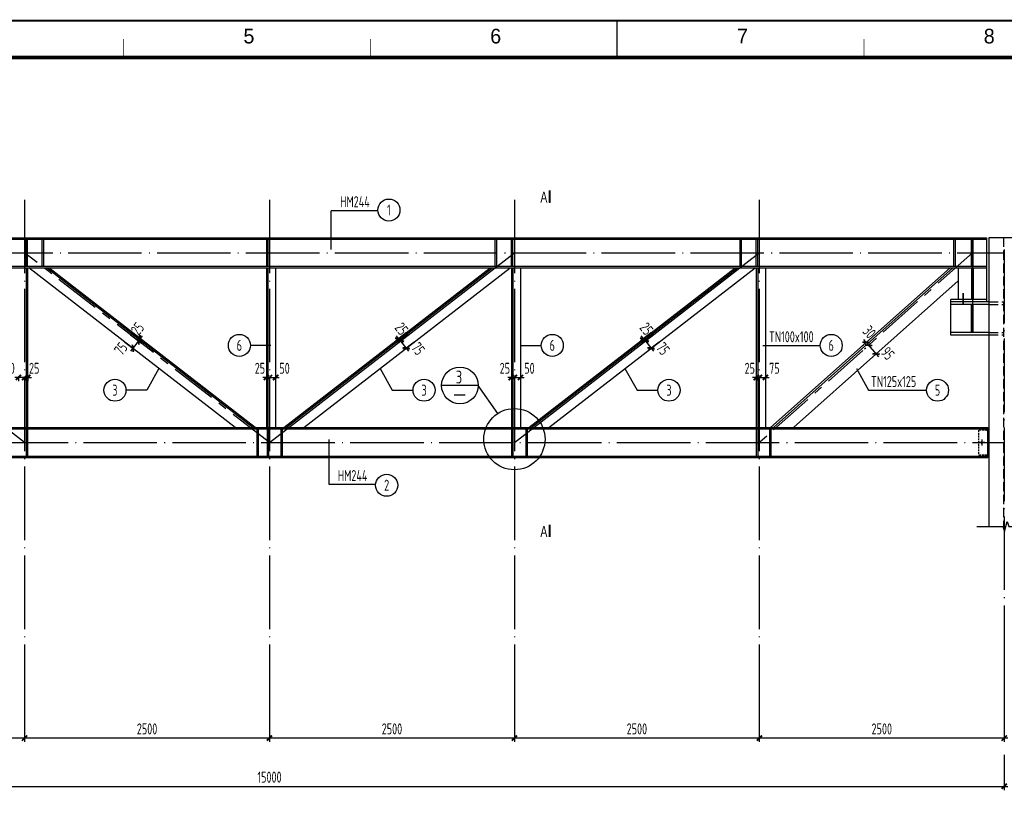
# Model space of a CAD drawing. Extents: x -294221 to 474257, y -25219 to 114942.
# Tile 48 of 70: x 117857 to 144659, y 26869 to 48167. Entities that reach past the tile are written whole.
import ezdxf
from ezdxf.enums import TextEntityAlignment as Align

# ---------------------------------------------------------------- set-up
doc = ezdxf.new("R2010")
doc.units = 0
doc.header["$LTSCALE"] = 1000
for name, pattern in [('( Center )', [2, 1.25, -0.25, 0.25, -0.25]), ('DASH', [0.35, 0.25, -0.1]), ('DASHED', [0.75, 0.5, -0.25]), ('DOTE', [2.42, 2, -0.2, 0.02, -0.2])]:
    doc.linetypes.add(name, pattern=pattern)
for name, color, linetype in [('AXIS', 7, 'Continuous'), ('BORDER', 7, 'Continuous'), ('DIM', 3, 'Continuous'), ('Jjlx', 2, 'Continuous'), ('THIN', 7, 'Continuous'), ('桁架', 7, 'Continuous')]:
    doc.layers.add(name, color=color, linetype=linetype)
doc.styles.add('HZDX', font='tcc_simp', dxfattribs={"width": 0.75, "bigfont": 'tcc_hzdx'})
doc.styles.add('QC_宋体', font='txt')
doc.styles.add('TSSD_Dimension', font='tssdeng.shx', dxfattribs={"width": 0.7, "bigfont": 'hztxt.shx'})
doc.styles.add('TSSD_Rein', font='Tssdeng.shx', dxfattribs={"width": 0.7, "bigfont": '@@tssdchn.shx'})
doc.dimstyles.new('TSSD_30_100', dxfattribs={"dimtxt": 300, "dimasz": 100, "dimexe": 100, "dimexo": 250, "dimgap": 100, "dimtad": 1, "dimdec": 0, "dimlfac": 0.3, "dimzin": 0, "dimdsep": 46, "dimtxsty": 'TSSD_Dimension', "dimblk": 'ARCHTICK', "dimblk1": 'ARCHTICK', "dimblk2": 'ARCHTICK', "dimcen": 0, "dimdle": 100, "dimclrt": 7, "dimadec": 0, "dimazin": 0, "dimtfac": 1, "dimtdec": 0, "dimtix": 1, "dimtmove": 2, "dimatfit": 3, "dimfxl": 0, "dimtolj": 1, "dimtzin": 0, "dimarcsym": 0})

# ---------------------------------------------------------------- blocks, each defined once
blk = doc.blocks.new('_ArchTick')
at = {"color": 0, "linetype": 'ByBlock', "const_width": 0.5}
blk.add_lwpolyline([(-0.71, -0.71), (0.71, 0.71)], dxfattribs=at)
blk = doc.blocks.new('*D357')
at = {"layer": 'Defpoints', "color": 0}
for p in [(104657, 28408), (144657, 28408), (144657, 27303)]:
    blk.add_point(p, dxfattribs=at)
at = {"layer": 'DIM', "color": 0, "lineweight": -2}
for p, q in [((104657, 28158), (104657, 27203)), ((144657, 28158), (144657, 27203)), ((104557, 27303), (144757, 27303))]:
    blk.add_line(p, q, dxfattribs=at)
at = {"layer": 'DIM', "color": 0, "lineweight": -2, "xscale": 100, "yscale": 100, "zscale": 100, "rotation": 180}
blk.add_blockref('_ArchTick', (104657, 27303), dxfattribs=at)
at = {"layer": 'DIM', "color": 0, "lineweight": -2, "xscale": 100, "yscale": 100, "zscale": 100}
blk.add_blockref('_ArchTick', (144657, 27303), dxfattribs=at)
at = {"layer": 'DIM', "color": 7, "insert": (124657, 27553), "char_height": 300, "attachment_point": 5, "style": 'TSSD_Dimension'}
blk.add_mtext('\\A1;15000', dxfattribs=at)
blk = doc.blocks.new('*D360')
at = {"layer": 'Defpoints', "color": 0}
for p in [(111324, 30992), (117990, 30992), (111324, 28616)]:
    blk.add_point(p, dxfattribs=at)
at = {"layer": 'DIM', "color": 0, "lineweight": -2}
for p, q in [((111324, 30742), (111324, 28516)), ((117990, 30742), (117990, 28516)), ((118090, 28616), (111224, 28616))]:
    blk.add_line(p, q, dxfattribs=at)
at = {"layer": 'DIM', "color": 0, "lineweight": -2, "xscale": 100, "yscale": 100, "zscale": 100, "rotation": 180}
blk.add_blockref('_ArchTick', (111324, 28616), dxfattribs=at)
at = {"layer": 'DIM', "color": 0, "lineweight": -2, "xscale": 100, "yscale": 100, "zscale": 100}
blk.add_blockref('_ArchTick', (117990, 28616), dxfattribs=at)
at = {"layer": 'DIM', "color": 7, "insert": (114657, 28866), "char_height": 300, "attachment_point": 5, "style": 'TSSD_Dimension'}
blk.add_mtext('\\A1;2500', dxfattribs=at)
blk = doc.blocks.new('*D361')
at = {"layer": 'Defpoints', "color": 0}
for p in [(117990, 30992), (124657, 30992), (117990, 28616)]:
    blk.add_point(p, dxfattribs=at)
at = {"layer": 'DIM', "color": 0, "lineweight": -2}
for p, q in [((117990, 30742), (117990, 28516)), ((124657, 30742), (124657, 28516)), ((124757, 28616), (117890, 28616))]:
    blk.add_line(p, q, dxfattribs=at)
at = {"layer": 'DIM', "color": 0, "lineweight": -2, "xscale": 100, "yscale": 100, "zscale": 100, "rotation": 180}
blk.add_blockref('_ArchTick', (117990, 28616), dxfattribs=at)
at = {"layer": 'DIM', "color": 0, "lineweight": -2, "xscale": 100, "yscale": 100, "zscale": 100}
blk.add_blockref('_ArchTick', (124657, 28616), dxfattribs=at)
at = {"layer": 'DIM', "color": 7, "insert": (121324, 28866), "char_height": 300, "attachment_point": 5, "style": 'TSSD_Dimension'}
blk.add_mtext('\\A1;2500', dxfattribs=at)
blk = doc.blocks.new('*D362')
at = {"layer": 'Defpoints', "color": 0}
for p in [(124657, 30992), (131324, 30992), (124657, 28616)]:
    blk.add_point(p, dxfattribs=at)
at = {"layer": 'DIM', "color": 0, "lineweight": -2}
for p, q in [((124657, 30742), (124657, 28516)), ((131324, 30742), (131324, 28516)), ((131424, 28616), (124557, 28616))]:
    blk.add_line(p, q, dxfattribs=at)
at = {"layer": 'DIM', "color": 0, "lineweight": -2, "xscale": 100, "yscale": 100, "zscale": 100, "rotation": 180}
blk.add_blockref('_ArchTick', (124657, 28616), dxfattribs=at)
at = {"layer": 'DIM', "color": 0, "lineweight": -2, "xscale": 100, "yscale": 100, "zscale": 100}
blk.add_blockref('_ArchTick', (131324, 28616), dxfattribs=at)
at = {"layer": 'DIM', "color": 7, "insert": (127990, 28866), "char_height": 300, "attachment_point": 5, "style": 'TSSD_Dimension'}
blk.add_mtext('\\A1;2500', dxfattribs=at)
blk = doc.blocks.new('*D363')
at = {"layer": 'Defpoints', "color": 0}
for p in [(131324, 30992), (137990, 30992), (131324, 28616)]:
    blk.add_point(p, dxfattribs=at)
at = {"layer": 'DIM', "color": 0, "lineweight": -2}
for p, q in [((131324, 30742), (131324, 28516)), ((137990, 30742), (137990, 28516)), ((138090, 28616), (131224, 28616))]:
    blk.add_line(p, q, dxfattribs=at)
at = {"layer": 'DIM', "color": 0, "lineweight": -2, "xscale": 100, "yscale": 100, "zscale": 100, "rotation": 180}
blk.add_blockref('_ArchTick', (131324, 28616), dxfattribs=at)
at = {"layer": 'DIM', "color": 0, "lineweight": -2, "xscale": 100, "yscale": 100, "zscale": 100}
blk.add_blockref('_ArchTick', (137990, 28616), dxfattribs=at)
at = {"layer": 'DIM', "color": 7, "insert": (134657, 28866), "char_height": 300, "attachment_point": 5, "style": 'TSSD_Dimension'}
blk.add_mtext('\\A1;2500', dxfattribs=at)
blk = doc.blocks.new('*D364')
at = {"layer": 'Defpoints', "color": 0}
for p in [(137990, 30992), (144657, 30992), (137990, 28616)]:
    blk.add_point(p, dxfattribs=at)
at = {"layer": 'DIM', "color": 0, "lineweight": -2}
for p, q in [((137990, 30742), (137990, 28516)), ((144657, 30742), (144657, 28516)), ((144757, 28616), (137890, 28616))]:
    blk.add_line(p, q, dxfattribs=at)
at = {"layer": 'DIM', "color": 0, "lineweight": -2, "xscale": 100, "yscale": 100, "zscale": 100, "rotation": 180}
blk.add_blockref('_ArchTick', (137990, 28616), dxfattribs=at)
at = {"layer": 'DIM', "color": 0, "lineweight": -2, "xscale": 100, "yscale": 100, "zscale": 100}
blk.add_blockref('_ArchTick', (144657, 28616), dxfattribs=at)
at = {"layer": 'DIM', "color": 7, "insert": (141324, 28866), "char_height": 300, "attachment_point": 5, "style": 'TSSD_Dimension'}
blk.add_mtext('\\A1;2500', dxfattribs=at)
blk = doc.blocks.new('*D369')
at = {"layer": 'Defpoints', "color": 0}
for p in [(117990, 38674), (118074, 38674), (117990, 38430)]:
    blk.add_point(p, dxfattribs=at)
at = {"layer": 'DIM', "color": 0, "lineweight": -2}
for p, q in [((117990, 38430), (117890, 38430)), ((118074, 38430), (117990, 38430)), ((117990, 38424), (117990, 38330)), ((118074, 38430), (118174, 38430)), ((118074, 38424), (118074, 38330))]:
    blk.add_line(p, q, dxfattribs=at)
at = {"layer": 'DIM', "color": 0, "lineweight": -2, "xscale": 100, "yscale": 100, "zscale": 100}
blk.add_blockref('_ArchTick', (117990, 38430), dxfattribs=at)
at = {"layer": 'DIM', "color": 0, "lineweight": -2, "xscale": 100, "yscale": 100, "zscale": 100, "rotation": 180}
blk.add_blockref('_ArchTick', (118074, 38430), dxfattribs=at)
at = {"layer": 'DIM', "color": 7, "insert": (118251, 38680), "char_height": 300, "attachment_point": 5, "style": 'TSSD_Dimension'}
blk.add_mtext('\\A1;25', dxfattribs=at)
blk = doc.blocks.new('*D370')
at = {"layer": 'Defpoints', "color": 0}
for p in [(117824, 38674), (117990, 38674), (117824, 38430)]:
    blk.add_point(p, dxfattribs=at)
at = {"layer": 'DIM', "color": 0, "lineweight": -2}
for p, q in [((117824, 38430), (117724, 38430)), ((117990, 38430), (117824, 38430)), ((117824, 38424), (117824, 38330)), ((117990, 38430), (118090, 38430)), ((117990, 38424), (117990, 38330))]:
    blk.add_line(p, q, dxfattribs=at)
at = {"layer": 'DIM', "color": 0, "lineweight": -2, "xscale": 100, "yscale": 100, "zscale": 100}
blk.add_blockref('_ArchTick', (117824, 38430), dxfattribs=at)
at = {"layer": 'DIM', "color": 0, "lineweight": -2, "xscale": 100, "yscale": 100, "zscale": 100, "rotation": 180}
blk.add_blockref('_ArchTick', (117990, 38430), dxfattribs=at)
at = {"layer": 'DIM', "color": 7, "insert": (117582, 38680), "char_height": 300, "attachment_point": 5, "style": 'TSSD_Dimension'}
blk.add_mtext('\\A1;50', dxfattribs=at)
blk = doc.blocks.new('*D371')
at = {"layer": 'Defpoints', "color": 0}
for p in [(124574, 38674), (124657, 38674), (124657, 38430)]:
    blk.add_point(p, dxfattribs=at)
at = {"layer": 'DIM', "color": 0, "lineweight": -2}
for p, q in [((124574, 38430), (124474, 38430)), ((124574, 38430), (124657, 38430)), ((124574, 38424), (124574, 38330)), ((124657, 38430), (124757, 38430)), ((124657, 38424), (124657, 38330))]:
    blk.add_line(p, q, dxfattribs=at)
at = {"layer": 'DIM', "color": 0, "lineweight": -2, "xscale": 100, "yscale": 100, "zscale": 100}
blk.add_blockref('_ArchTick', (124574, 38430), dxfattribs=at)
at = {"layer": 'DIM', "color": 0, "lineweight": -2, "xscale": 100, "yscale": 100, "zscale": 100, "rotation": 180}
blk.add_blockref('_ArchTick', (124657, 38430), dxfattribs=at)
at = {"layer": 'DIM', "color": 7, "insert": (124396, 38680), "char_height": 300, "attachment_point": 5, "style": 'TSSD_Dimension'}
blk.add_mtext('\\A1;25', dxfattribs=at)
blk = doc.blocks.new('*D372')
at = {"layer": 'Defpoints', "color": 0}
for p in [(124657, 38674), (124824, 38674), (124824, 38430)]:
    blk.add_point(p, dxfattribs=at)
at = {"layer": 'DIM', "color": 0, "lineweight": -2}
for p, q in [((124657, 38430), (124557, 38430)), ((124657, 38430), (124824, 38430)), ((124657, 38424), (124657, 38330)), ((124824, 38430), (124924, 38430)), ((124824, 38424), (124824, 38330))]:
    blk.add_line(p, q, dxfattribs=at)
at = {"layer": 'DIM', "color": 0, "lineweight": -2, "xscale": 100, "yscale": 100, "zscale": 100}
blk.add_blockref('_ArchTick', (124657, 38430), dxfattribs=at)
at = {"layer": 'DIM', "color": 0, "lineweight": -2, "xscale": 100, "yscale": 100, "zscale": 100, "rotation": 180}
blk.add_blockref('_ArchTick', (124824, 38430), dxfattribs=at)
at = {"layer": 'DIM', "color": 7, "insert": (125066, 38680), "char_height": 300, "attachment_point": 5, "style": 'TSSD_Dimension'}
blk.add_mtext('\\A1;50', dxfattribs=at)
blk = doc.blocks.new('高强螺栓')
h = blk.add_hatch(color=256)
h.paths.add_polyline_path([(0, 91), (-71, 0), (0, 0)])
h.paths.add_polyline_path([(0, 0), (71, 0), (0, 91), (0, 91)])
h.paths.add_polyline_path([(0, -91), (0, -91), (71, 0), (0, 0)])
h.paths.add_polyline_path([(0, 0), (-71, 0), (0, -91)])
for p, q in [((-250, 0), (250, 0)), ((0, 91), (-71, 0)), ((0, 91), (-71, 0)), ((0, 91), (-71, 0)), ((0, 91), (-71, 0)), ((0, 91), (-71, 0)), ((0, -91), (-71, 0)), ((0, -250), (0, 250)), ((71, 0), (0, 91)), ((71, 0), (0, 91)), ((71, 0), (0, 91)), ((71, 0), (0, 91)), ((71, 0), (0, 91)), ((71, 0), (0, -91))]:
    blk.add_line(p, q)
blk = doc.blocks.new('*D373')
at = {"layer": 'Defpoints', "color": 0}
for p in [(140977, 39453), (140966, 39306), (141045, 39375)]:
    blk.add_point(p, dxfattribs=at)
at = {"layer": 'DIM', "color": 0, "lineweight": -2}
for p, q in [((140898, 39384), (140832, 39460)), ((140788, 39289), (140822, 39319)), ((140856, 39211), (140890, 39241)), ((140898, 39384), (140966, 39306)), ((140966, 39306), (141031, 39231))]:
    blk.add_line(p, q, dxfattribs=at)
at = {"layer": 'DIM', "color": 0, "lineweight": -2, "xscale": 100, "yscale": 100, "zscale": 100}
for p, rotation in [((140898, 39384), 310.9438368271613), ((140966, 39306), 130.9438368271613)]:
    blk.add_blockref('_ArchTick', p, dxfattribs=dict(at, rotation=rotation))
at = {"layer": 'DIM', "color": 7, "insert": (140985, 39667), "char_height": 300, "attachment_point": 5, "rotation": 310.9438, "style": 'TSSD_Dimension'}
blk.add_mtext('\\A1;30', dxfattribs=at)
blk = doc.blocks.new('*D374')
at = {"layer": 'Defpoints', "color": 0}
for p in [(141045, 39375), (141272, 39158), (141170, 39069)]:
    blk.add_point(p, dxfattribs=at)
at = {"layer": 'DIM', "color": 0, "lineweight": -2}
for p, q in [((140856, 39212), (140890, 39241)), ((140900, 39382), (141235, 38994)), ((141083, 38995), (141094, 39004))]:
    blk.add_line(p, q, dxfattribs=at)
at = {"layer": 'DIM', "color": 0, "lineweight": -2, "xscale": 100, "yscale": 100, "zscale": 100}
for p, rotation in [((140965, 39306), 130.7636240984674), ((141170, 39069), 310.7636240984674)]:
    blk.add_blockref('_ArchTick', p, dxfattribs=dict(at, rotation=rotation))
at = {"layer": 'DIM', "color": 7, "insert": (141486, 39085), "char_height": 300, "attachment_point": 5, "rotation": 310.7636, "style": 'TSSD_Dimension'}
blk.add_mtext('\\A1;95', dxfattribs=at)
blk = doc.blocks.new('*D375')
at = {"layer": 'Defpoints', "color": 0}
for p in [(137907, 38674), (137990, 38674), (137990, 38430)]:
    blk.add_point(p, dxfattribs=at)
at = {"layer": 'DIM', "color": 0, "lineweight": -2}
for p, q in [((137907, 38430), (137807, 38430)), ((137907, 38430), (137990, 38430)), ((137907, 38424), (137907, 38330)), ((137990, 38430), (138090, 38430)), ((137990, 38424), (137990, 38330))]:
    blk.add_line(p, q, dxfattribs=at)
at = {"layer": 'DIM', "color": 0, "lineweight": -2, "xscale": 100, "yscale": 100, "zscale": 100}
blk.add_blockref('_ArchTick', (137907, 38430), dxfattribs=at)
at = {"layer": 'DIM', "color": 0, "lineweight": -2, "xscale": 100, "yscale": 100, "zscale": 100, "rotation": 180}
blk.add_blockref('_ArchTick', (137990, 38430), dxfattribs=at)
at = {"layer": 'DIM', "color": 7, "insert": (137730, 38680), "char_height": 300, "attachment_point": 5, "style": 'TSSD_Dimension'}
blk.add_mtext('\\A1;25', dxfattribs=at)
blk = doc.blocks.new('*D376')
at = {"layer": 'Defpoints', "color": 0}
for p in [(137990, 38674), (138157, 38674), (138157, 38430)]:
    blk.add_point(p, dxfattribs=at)
at = {"layer": 'DIM', "color": 0, "lineweight": -2}
for p, q in [((137990, 38430), (137890, 38430)), ((137990, 38430), (138157, 38430)), ((137990, 38424), (137990, 38330)), ((138157, 38430), (138257, 38430)), ((138157, 38424), (138157, 38330))]:
    blk.add_line(p, q, dxfattribs=at)
at = {"layer": 'DIM', "color": 0, "lineweight": -2, "xscale": 100, "yscale": 100, "zscale": 100}
blk.add_blockref('_ArchTick', (137990, 38430), dxfattribs=at)
at = {"layer": 'DIM', "color": 0, "lineweight": -2, "xscale": 100, "yscale": 100, "zscale": 100, "rotation": 180}
blk.add_blockref('_ArchTick', (138157, 38430), dxfattribs=at)
at = {"layer": 'DIM', "color": 7, "insert": (138399, 38680), "char_height": 300, "attachment_point": 5, "style": 'TSSD_Dimension'}
blk.add_mtext('\\A1;75', dxfattribs=at)
blk = doc.blocks.new('*D377')
at = {"layer": 'Defpoints', "color": 0}
for p in [(131240, 38674), (131324, 38674), (131324, 38430)]:
    blk.add_point(p, dxfattribs=at)
at = {"layer": 'DIM', "color": 0, "lineweight": -2}
for p, q in [((131240, 38430), (131140, 38430)), ((131240, 38430), (131324, 38430)), ((131240, 38424), (131240, 38330)), ((131324, 38430), (131424, 38430)), ((131324, 38424), (131324, 38330))]:
    blk.add_line(p, q, dxfattribs=at)
at = {"layer": 'DIM', "color": 0, "lineweight": -2, "xscale": 100, "yscale": 100, "zscale": 100}
blk.add_blockref('_ArchTick', (131240, 38430), dxfattribs=at)
at = {"layer": 'DIM', "color": 0, "lineweight": -2, "xscale": 100, "yscale": 100, "zscale": 100, "rotation": 180}
blk.add_blockref('_ArchTick', (131324, 38430), dxfattribs=at)
at = {"layer": 'DIM', "color": 7, "insert": (131063, 38680), "char_height": 300, "attachment_point": 5, "style": 'TSSD_Dimension'}
blk.add_mtext('\\A1;25', dxfattribs=at)
blk = doc.blocks.new('*D378')
at = {"layer": 'Defpoints', "color": 0}
for p in [(131324, 38674), (131490, 38674), (131490, 38430)]:
    blk.add_point(p, dxfattribs=at)
at = {"layer": 'DIM', "color": 0, "lineweight": -2}
for p, q in [((131324, 38430), (131224, 38430)), ((131324, 38430), (131490, 38430)), ((131324, 38424), (131324, 38330)), ((131490, 38430), (131590, 38430)), ((131490, 38424), (131490, 38330))]:
    blk.add_line(p, q, dxfattribs=at)
at = {"layer": 'DIM', "color": 0, "lineweight": -2, "xscale": 100, "yscale": 100, "zscale": 100}
blk.add_blockref('_ArchTick', (131324, 38430), dxfattribs=at)
at = {"layer": 'DIM', "color": 0, "lineweight": -2, "xscale": 100, "yscale": 100, "zscale": 100, "rotation": 180}
blk.add_blockref('_ArchTick', (131490, 38430), dxfattribs=at)
at = {"layer": 'DIM', "color": 7, "insert": (131732, 38680), "char_height": 300, "attachment_point": 5, "style": 'TSSD_Dimension'}
blk.add_mtext('\\A1;50', dxfattribs=at)
blk = doc.blocks.new('*D384')
at = {"layer": 'Defpoints', "color": 0}
for p in [(128638, 39744), (128791, 39546), (128377, 39225)]:
    blk.add_point(p, dxfattribs=at)
at = {"layer": 'DIM', "color": 0, "lineweight": -2}
for p, q in [((128440, 39591), (128144, 39361)), ((128162, 39502), (128438, 39146)), ((128594, 39393), (128298, 39164))]:
    blk.add_line(p, q, dxfattribs=at)
at = {"layer": 'DIM', "color": 0, "lineweight": -2, "xscale": 100, "yscale": 100, "zscale": 100}
for p, rotation in [((128223, 39423), 127.7756883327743), ((128377, 39225), 307.7756883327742)]:
    blk.add_blockref('_ArchTick', p, dxfattribs=dict(at, rotation=rotation))
at = {"layer": 'DIM', "color": 7, "insert": (128703, 39212), "char_height": 300, "attachment_point": 5, "rotation": 307.7757, "style": 'TSSD_Dimension'}
blk.add_mtext('\\A1;75', dxfattribs=at)
blk = doc.blocks.new('*D385')
at = {"layer": 'Defpoints', "color": 0}
for p in [(128587, 39810), (128638, 39744), (128172, 39488)]:
    blk.add_point(p, dxfattribs=at)
at = {"layer": 'DIM', "color": 0, "lineweight": -2}
for p, q in [((128389, 39657), (128093, 39427)), ((128172, 39488), (128111, 39567)), ((128440, 39591), (128144, 39361)), ((128223, 39423), (128172, 39488)), ((128223, 39423), (128285, 39343))]:
    blk.add_line(p, q, dxfattribs=at)
at = {"layer": 'DIM', "color": 0, "lineweight": -2, "xscale": 100, "yscale": 100, "zscale": 100}
for p, rotation in [((128172, 39488), 307.7756883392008), ((128223, 39423), 127.7756883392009)]:
    blk.add_blockref('_ArchTick', p, dxfattribs=dict(at, rotation=rotation))
at = {"layer": 'DIM', "color": 7, "insert": (128251, 39756), "char_height": 300, "attachment_point": 5, "rotation": 307.7757, "style": 'TSSD_Dimension'}
blk.add_mtext('\\A1;25', dxfattribs=at)
blk = doc.blocks.new('*D386')
at = {"layer": 'Defpoints', "color": 0}
for p in [(135305, 39744), (135458, 39546), (135043, 39225)]:
    blk.add_point(p, dxfattribs=at)
at = {"layer": 'DIM', "color": 0, "lineweight": -2}
for p, q in [((135107, 39591), (134811, 39361)), ((134829, 39502), (135105, 39146)), ((135260, 39393), (134964, 39164))]:
    blk.add_line(p, q, dxfattribs=at)
at = {"layer": 'DIM', "color": 0, "lineweight": -2, "xscale": 100, "yscale": 100, "zscale": 100}
for p, rotation in [((134890, 39423), 127.7756883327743), ((135043, 39225), 307.7756883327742)]:
    blk.add_blockref('_ArchTick', p, dxfattribs=dict(at, rotation=rotation))
at = {"layer": 'DIM', "color": 7, "insert": (135370, 39212), "char_height": 300, "attachment_point": 5, "rotation": 307.7757, "style": 'TSSD_Dimension'}
blk.add_mtext('\\A1;75', dxfattribs=at)
blk = doc.blocks.new('*D387')
at = {"layer": 'Defpoints', "color": 0}
for p in [(135254, 39810), (135305, 39744), (134839, 39488)]:
    blk.add_point(p, dxfattribs=at)
at = {"layer": 'DIM', "color": 0, "lineweight": -2}
for p, q in [((135056, 39657), (134760, 39427)), ((134839, 39488), (134778, 39567)), ((135107, 39591), (134811, 39361)), ((134890, 39423), (134839, 39488)), ((134890, 39423), (134951, 39343))]:
    blk.add_line(p, q, dxfattribs=at)
at = {"layer": 'DIM', "color": 0, "lineweight": -2, "xscale": 100, "yscale": 100, "zscale": 100}
for p, rotation in [((134839, 39488), 307.7756883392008), ((134890, 39423), 127.7756883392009)]:
    blk.add_blockref('_ArchTick', p, dxfattribs=dict(at, rotation=rotation))
at = {"layer": 'DIM', "color": 7, "insert": (134918, 39756), "char_height": 300, "attachment_point": 5, "rotation": 307.7757, "style": 'TSSD_Dimension'}
blk.add_mtext('\\A1;25', dxfattribs=at)
blk = doc.blocks.new('*D388')
at = {"layer": 'Defpoints', "color": 0}
for p in [(120676, 39744), (120523, 39546), (120937, 39225)]:
    blk.add_point(p, dxfattribs=at)
at = {"layer": 'DIM', "color": 0, "lineweight": -2}
for p, q in [((120873, 39591), (121169, 39361)), ((121152, 39502), (120876, 39146)), ((120720, 39393), (121016, 39164))]:
    blk.add_line(p, q, dxfattribs=at)
at = {"layer": 'DIM', "color": 0, "lineweight": -2, "xscale": 99.99999999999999, "yscale": 99.99999999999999, "zscale": 99.99999999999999}
for p, rotation in [((121090, 39423), 52.22431166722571), ((120937, 39225), 232.2243116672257)]:
    blk.add_blockref('_ArchTick', p, dxfattribs=dict(at, rotation=rotation))
at = {"layer": 'DIM', "color": 7, "insert": (120611, 39212), "char_height": 300, "attachment_point": 5, "rotation": 52.2243, "style": 'TSSD_Dimension'}
blk.add_mtext('\\A1;75', dxfattribs=at)
blk = doc.blocks.new('*D389')
at = {"layer": 'Defpoints', "color": 0}
for p in [(120676, 39744), (120727, 39810), (121141, 39488)]:
    blk.add_point(p, dxfattribs=at)
at = {"layer": 'DIM', "color": 0, "lineweight": -2}
for p, q in [((120873, 39591), (121169, 39361)), ((120924, 39657), (121220, 39427)), ((121090, 39423), (121029, 39343)), ((121090, 39423), (121141, 39488)), ((121141, 39488), (121203, 39567))]:
    blk.add_line(p, q, dxfattribs=at)
at = {"layer": 'DIM', "color": 0, "lineweight": -2, "xscale": 100, "yscale": 100, "zscale": 100}
for p, rotation in [((121090, 39423), 52.22431160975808), ((121141, 39488), 232.2243116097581)]:
    blk.add_blockref('_ArchTick', p, dxfattribs=dict(at, rotation=rotation))
at = {"layer": 'DIM', "color": 7, "insert": (121063, 39756), "char_height": 300, "attachment_point": 5, "rotation": 52.2243, "style": 'TSSD_Dimension'}
blk.add_mtext('\\A1;25', dxfattribs=at)
blk = doc.blocks.new('A1E图框')
for points, const_width in [([(0, 0), (841, 0), (841, 594), (0, 594)], 0.5), ([(25, 10), (831, 10), (831, 584), (25, 584)], 1)]:
    blk.add_lwpolyline(points, close=True, dxfattribs=dict(const_width=const_width))
for points, const_width in [([(428, 584), (428, 594)], 0.35), ([(293.67, 589), (293.67, 584)], 0.2), ([(360.83, 589), (360.83, 584)], 0.2), ([(495.17, 589), (495.17, 584)], 0.2)]:
    blk.add_lwpolyline(points, dxfattribs=dict(const_width=const_width))
at = {"style": 'QC_宋体'}
for s, p in [('5', (327.78, 589.78)), ('6', (394.95, 589.78)), ('7', (462.12, 589.78)), ('8', (529.29, 589.78))]:
    blk.add_text(s, height=4, dxfattribs=at).set_placement(p, align=Align.MIDDLE_CENTER)

msp = doc.modelspace()

# ---------------------------------------------------------------- linework, layer by layer
msp.add_line((132282.718, 43515.134, -4116055.264), (132282.718, 43184.98, -4116055.264))
at = {"color": 2}
for p, q in [((126323.244, 42968.513, -4116055.264), (126323.244, 41908.448, -4116055.264)), ((126323.244, 42968.513, -4116055.264), (126323.244, 41908.448, -4116055.264)), ((127606.791, 42968.513, -4116055.264), (126339.917, 42968.513, -4116055.264)), ((127606.791, 42968.513, -4116055.264), (126339.917, 42968.513, -4116055.264)), ((144240.28, 42231.781, -4116055.264), (144240.28, 34375.275, -4116055.264)), ((124689.1, 39303.524, -4116055.264), (124136.394, 39303.524, -4116055.264)), ((131501.017, 39303.524, -4116055.264), (132053.723, 39303.524, -4116055.264)), ((138087.089, 39303.524, -4116055.264), (139646.552, 39303.524, -4116055.264)), ((121648.657, 38674.428, -4116055.264), (121316.74, 38083.857, -4116055.264)), ((127665.216, 38674.428, -4116055.264), (127997.134, 38083.857, -4116055.264)), ((134331.886, 38674.428, -4116055.264), (134663.804, 38083.857, -4116055.264)), ((140634.037, 38674.428, -4116055.264), (140965.954, 38083.857, -4116055.264)), ((121316.74, 38083.857, -4116055.264), (120749.264, 38083.857, -4116055.264)), ((127997.134, 38083.857, -4116055.264), (128564.61, 38083.857, -4116055.264)), ((134663.804, 38083.857, -4116055.264), (135231.28, 38083.857, -4116055.264)), ((140965.954, 38083.857, -4116055.264), (142540.738, 38083.857, -4116055.264)), ((126279.892, 35515.046, -4116055.264), (126279.892, 36741.778, -4116055.264)), ((127546.765, 35515.046, -4116055.264), (126279.892, 35515.046, -4116055.264)), ((127546.765, 35515.046, -4116055.264), (126279.892, 35515.046, -4116055.264))]:
    msp.add_line(p, q, dxfattribs=at)
at = {"color": 4}
for p, q in [((105140.263, 42231.781, -4116055.264), (144173.61, 42231.781, -4116055.264)), ((105140.263, 42231.781, -4116055.264), (144173.61, 42231.781, -4116055.264)), ((105140.263, 42195.114, -4116055.264), (144173.61, 42195.114, -4116055.264)), ((143766.943, 41455.114, -4116055.264), (143766.943, 42195.114, -4116055.264)), ((143813.61, 41455.114, -4116055.264), (143813.61, 42195.114, -4116055.264)), ((144173.61, 42231.781, -4116055.264), (144173.61, 40485.114, -4116055.264)), ((105140.263, 41455.114, -4116055.264), (144173.61, 41455.114, -4116055.264)), ((105140.263, 41418.448, -4116055.264), (144173.61, 41418.448, -4116055.264)), ((123724.09, 37065.111, -4116055.264), (118106.882, 41418.448, -4116055.264)), ((124202.946, 37065.111, -4116055.264), (118585.738, 41418.448, -4116055.264)), ((124268.244, 37065.111, -4116055.264), (118651.036, 41418.448, -4116055.264)), ((125045.629, 37065.111, -4116055.264), (130662.837, 41418.448, -4116055.264)), ((125110.928, 37065.111, -4116055.264), (130728.136, 41418.448, -4116055.264)), ((125589.783, 37065.111, -4116055.264), (131206.991, 41418.448, -4116055.264)), ((131712.299, 37065.111, -4116055.264), (137329.507, 41418.448, -4116055.264)), ((131777.598, 37065.111, -4116055.264), (137394.806, 41418.448, -4116055.264)), ((132256.453, 37065.111, -4116055.264), (137873.661, 41418.448, -4116055.264)), ((143183.422, 41418.448, -4116055.264), (138296.453, 37065.111, -4116055.264)), ((143258.591, 41418.448, -4116055.264), (138371.623, 37065.111, -4116055.264)), ((143406.943, 41418.448, -4116055.264), (143406.943, 40550.087, -4116055.264)), ((143766.943, 41418.448, -4116055.264), (143766.943, 40550.087, -4116055.264)), ((143813.61, 41418.448, -4116055.264), (143813.61, 40550.087, -4116055.264)), ((143406.943, 41059.55, -4116055.264), (138922.867, 37065.111, -4116055.264)), ((143206.943, 39585.115, -4116055.264), (143206.943, 40550.087, -4116055.264)), ((144173.61, 40550.087, -4116055.264), (143206.943, 40550.087, -4116055.264)), ((144240.28, 40485.114, -4116055.264), (143206.943, 40485.114, -4116055.264)), ((144240.28, 40420.142, -4116055.264), (143206.943, 40420.142, -4116055.264)), ((143766.943, 39651.781, -4116055.264), (143766.943, 40420.142, -4116055.264)), ((143813.61, 39651.781, -4116055.264), (143813.61, 40420.142, -4116055.264)), ((144240.28, 39651.781, -4116055.264), (143206.943, 39651.781, -4116055.264)), ((144240.28, 39585.115, -4116055.264), (143206.943, 39585.115, -4116055.264)), ((105106.927, 37065.111, -4116055.264), (144206.927, 37065.111, -4116055.264)), ((105106.927, 37028.444, -4116055.264), (144206.927, 37028.444, -4116055.264)), ((105240.26, 37065.111, -4116055.264), (144206.927, 37065.111, -4116055.264)), ((144206.947, 36251.778, -4116055.264), (144206.947, 37065.111, -4116055.264)), ((105106.927, 36288.444, -4116055.264), (144206.927, 36288.444, -4116055.264)), ((105106.927, 36251.778, -4116055.264), (144206.927, 36251.778, -4116055.264))]:
    msp.add_line(p, q, dxfattribs=at)
at = {"color": 0}
for p, q in [((118033.6, 41455.114, -4116055.264), (118033.6, 42195.114, -4116055.264)), ((118073.6, 41455.114, -4116055.264), (118073.6, 42195.114, -4116055.264)), ((118471.377, 41455.114, -4116055.264), (118471.377, 42195.114, -4116055.264)), ((118511.377, 41455.114, -4116055.264), (118511.377, 42195.114, -4116055.264)), ((124573.603, 42195.114, -4116055.264), (124573.603, 41454.448, -4116055.264)), ((124613.603, 42195.114, -4116055.264), (124613.603, 41454.448, -4116055.264)), ((130802.496, 41455.114, -4116055.264), (130802.496, 42195.114, -4116055.264)), ((130842.496, 41455.114, -4116055.264), (130842.496, 42195.114, -4116055.264)), ((131240.273, 41455.114, -4116055.264), (131240.273, 42195.114, -4116055.264)), ((131280.273, 41455.114, -4116055.264), (131280.273, 42195.114, -4116055.264)), ((137469.166, 41455.114, -4116055.264), (137469.166, 42195.114, -4116055.264)), ((137509.166, 41455.114, -4116055.264), (137509.166, 42195.114, -4116055.264)), ((137906.943, 41455.114, -4116055.264), (137906.943, 42195.114, -4116055.264)), ((137946.943, 41455.114, -4116055.264), (137946.943, 42195.114, -4116055.264)), ((143287.583, 41455.114, -4116055.264), (143287.583, 42195.114, -4116055.264)), ((143327.583, 41455.114, -4116055.264), (143327.583, 42195.114, -4116055.264)), ((118033.6, 37028.444, -4116055.264), (118033.6, 36288.444, -4116055.264)), ((118073.6, 37028.444, -4116055.264), (118073.6, 36288.444, -4116055.264)), ((124308.993, 37028.444, -4116055.264), (124308.993, 36288.444, -4116055.264)), ((124348.993, 37028.444, -4116055.264), (124348.993, 36288.444, -4116055.264)), ((124590.277, 37028.444, -4116055.264), (124590.277, 36288.444, -4116055.264)), ((124630.277, 37028.444, -4116055.264), (124630.277, 36288.444, -4116055.264)), ((124964.88, 37028.444, -4116055.264), (124964.88, 36288.444, -4116055.264)), ((125004.88, 37028.444, -4116055.264), (125004.88, 36288.444, -4116055.264)), ((131240.273, 37028.444, -4116055.264), (131240.273, 36288.444, -4116055.264)), ((131280.273, 37028.444, -4116055.264), (131280.273, 36288.444, -4116055.264)), ((131631.55, 37028.444, -4116055.264), (131631.55, 36288.444, -4116055.264)), ((131671.55, 37028.444, -4116055.264), (131671.55, 36288.444, -4116055.264)), ((137906.943, 37028.444, -4116055.264), (137906.943, 36288.444, -4116055.264)), ((137946.943, 37028.444, -4116055.264), (137946.943, 36288.444, -4116055.264)), ((138266.099, 37028.444, -4116055.264), (138266.099, 36288.444, -4116055.264)), ((138306.099, 37028.444, -4116055.264), (138306.099, 36288.444, -4116055.264))]:
    msp.add_line(p, q, dxfattribs=at)
at = {"ltscale": 0.5}
msp.add_line((145073.613, 42231.781, -4116055.264), (144240.28, 42231.781, -4116055.264), dxfattribs=at)
at = {"color": 2, "linetype": 'DASH'}
for p, q in [((144636.947, 42231.781, -4116055.264), (144636.947, 34322.879, -4116055.264)), ((144240.28, 40485.114, -4116055.264), (144636.947, 40485.114, -4116055.264)), ((144240.28, 40420.142, -4116055.264), (144636.947, 40420.142, -4116055.264)), ((144240.28, 39651.781, -4116055.264), (144636.947, 39651.781, -4116055.264)), ((144240.28, 39586.809, -4116055.264), (144636.947, 39586.809, -4116055.264))]:
    msp.add_line(p, q, dxfattribs=at)
at = {"color": 3, "ltscale": 0.5}
for p, q in [((130340.616, 38214.303, -4116055.264), (129340.616, 38214.303, -4116055.264)), ((130876.444, 37453.853, -4116055.264), (130340.616, 38214.303, -4116055.264)), ((129986.024, 37951.972, -4116055.264), (129686.024, 37951.972, -4116055.264))]:
    msp.add_line(p, q, dxfattribs=at)
at = {"const_width": 50, "elevation": -4116055.264}
for points in [[(132282.718, 43523.639), (132282.718, 43184.98)], [(132282.718, 34424.507), (132282.718, 34085.847)]]:
    msp.add_lwpolyline(points, dxfattribs=at)
at = {"ltscale": 0.5, "const_width": 40, "elevation": -4116055.264}
msp.add_lwpolyline([(143540.277, 40400.481), (143540.277, 40725.875)], dxfattribs=at)
at = {"color": 2, "elevation": -4116055.264}
msp.add_lwpolyline([(143908.713, 34375.275), (144620.225, 34375.275), (144664.1, 34237.8), (144738.85, 34512.75), (144782.725, 34375.275), (145357.973, 34375.275)], dxfattribs=at)
at = {"color": 2}
for centre in [(127906.302, 42985.629, -4116055.264), (127906.302, 42985.629, -4116055.264), (123836.394, 39303.524, -4116055.264), (123836.394, 39303.524, -4116055.264), (132353.723, 39303.524, -4116055.264), (132353.723, 39303.524, -4116055.264), (139946.552, 39303.524, -4116055.264), (120449.264, 38083.857, -4116055.264), (120449.264, 38083.857, -4116055.264), (128864.61, 38083.857, -4116055.264), (128864.61, 38083.857, -4116055.264), (135531.28, 38083.857, -4116055.264), (135531.28, 38083.857, -4116055.264), (142840.738, 38083.857, -4116055.264), (142840.738, 38083.857, -4116055.264), (127846.276, 35497.929, -4116055.264), (127846.276, 35497.929, -4116055.264)]:
    msp.add_circle(centre, 300, dxfattribs=at)
at = {"color": 3, "ltscale": 0.5}
for centre, radius in [((129840.616, 38214.303, -4116055.264), 500), ((131323.607, 36750.467, -4116055.264), 833.49)]:
    msp.add_circle(centre, radius, dxfattribs=at)
at = {"layer": 'AXIS', "color": 1, "linetype": 'DOTE'}
for p, q in [((117990.267, 43264.55, -4116055.264), (117990.267, 30379.232, -4116055.264)), ((124656.937, 43264.55, -4116055.264), (124656.937, 30379.232, -4116055.264)), ((131323.607, 43264.55, -4116055.264), (131323.607, 30379.232, -4116055.264)), ((137990.277, 43264.55, -4116055.264), (137990.277, 30379.232, -4116055.264)), ((104656.927, 41825.114, -4116055.264), (144656.927, 41825.114, -4116055.264)), ((144656.927, 41908.448, -4116055.264), (144656.927, 30379.232, -4116055.264)), ((105073.593, 36658.444, -4116055.264), (144656.927, 36658.444, -4116055.264))]:
    msp.add_line(p, q, dxfattribs=at)
at = {"layer": 'AXIS'}
for p, q in [((143790.277, 42231.781, -4116055.264), (143790.277, 39650.087, -4116055.264)), ((117990.267, 36658.444, -4116055.264), (111323.597, 41825.114, -4116055.264)), ((124656.937, 36658.444, -4116055.264), (131323.607, 41825.114, -4116055.264)), ((131323.607, 36658.444, -4116055.264), (137990.277, 41825.114, -4116055.264))]:
    msp.add_line(p, q, dxfattribs=at)
at = {"layer": 'AXIS', "linetype": '( Center )'}
for p, q in [((124656.937, 36658.444, -4116055.264), (117990.267, 41825.114, -4116055.264)), ((143790.277, 41825.114, -4116055.264), (137990.277, 36658.444, -4116055.264))]:
    msp.add_line(p, q, dxfattribs=at)
at = {"layer": 'BORDER', "elevation": -4116055.264}
msp.add_lwpolyline([(91318.942, -11257.991), (91318.942, 48142.009), (175418.942, 48142.009), (175418.942, -11257.991)], close=True, dxfattribs=at)
at = {"layer": 'BORDER', "const_width": 50, "elevation": -4116055.264}
msp.add_lwpolyline([(93818.942, -10257.991), (93818.942, 47142.009), (174418.942, 47142.009), (174418.942, -10257.991)], close=True, dxfattribs=at)
at = {"layer": 'Jjlx'}
for p, q in [((118033.6, 41418.448, -4116055.264), (118033.6, 37065.111, -4116055.264)), ((118073.6, 41418.448, -4116055.264), (118073.6, 37065.111, -4116055.264)), ((124573.603, 41418.448, -4116055.264), (124573.603, 37065.111, -4116055.264)), ((124613.603, 41418.448, -4116055.264), (124613.603, 37065.111, -4116055.264)), ((124823.603, 41418.448, -4116055.264), (124823.603, 37065.111, -4116055.264)), ((131240.273, 41418.448, -4116055.264), (131240.273, 37065.111, -4116055.264)), ((131280.273, 41418.448, -4116055.264), (131280.273, 37065.111, -4116055.264)), ((131490.273, 41418.448, -4116055.264), (131490.273, 37065.111, -4116055.264)), ((137906.943, 41418.448, -4116055.264), (137906.943, 37065.111, -4116055.264)), ((137946.943, 41418.448, -4116055.264), (137946.943, 37065.111, -4116055.264)), ((138156.943, 41418.448, -4116055.264), (138156.943, 37065.111, -4116055.264))]:
    msp.add_line(p, q, dxfattribs=at)
at = {"layer": 'THIN', "linetype": 'DASHED', "ltscale": 0.1}
for p, q in [((143953.613, 36998.444, -4116055.264), (143953.613, 36318.444, -4116055.264)), ((144173.613, 36998.444, -4116055.264), (143953.613, 36998.444, -4116055.264)), ((144173.613, 36318.444, -4116055.264), (143953.613, 36318.444, -4116055.264))]:
    msp.add_line(p, q, dxfattribs=at)
for centre, start, end in [((144173.613, 37065.111, -4116055.264), 270, 0), ((144173.613, 36251.778, -4116055.264), 0, 90)]:
    msp.add_arc(centre, 66.667, start, end, dxfattribs=at)

# ---------------------------------------------------------------- block references
at = {"xscale": 100, "yscale": 100, "zscale": 100}
msp.add_blockref('A1E图框', (91318.942, -11257.991), dxfattribs=at)
at = {"layer": '桁架', "xscale": 0.3333333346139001, "yscale": 0.3333333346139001, "zscale": 0.3333333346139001, "rotation": 180}
msp.add_blockref('高强螺栓', (144046.947, 36658.444, -4116055.264), dxfattribs=at)

# ---------------------------------------------------------------- texts
at = {"color": 2, "style": 'TSSD_Rein', "width": 0.7}
for s, p in [('HM244', (126579.223, 43063.092, -4116055.264)), ('TN100x100', (138252.977, 39388.883, -4116055.264)), ('TN125x125', (141029.204, 38169.215, -4116055.264)), ('HM244', (126515.718, 35609.625, -4116055.264))]:
    msp.add_text(s, height=300, dxfattribs=at).set_placement(p)
for s, p in [('1', (127906.302, 42985.629, -4116055.264)), ('6', (123836.394, 39303.524, -4116055.264)), ('6', (132353.723, 39303.524, -4116055.264)), ('6', (139946.552, 39303.524, -4116055.264)), ('2', (127846.276, 35497.929, -4116055.264))]:
    msp.add_text(s, height=300, dxfattribs=at).set_placement(p, align=Align.MIDDLE)
at = {"color": 3, "ltscale": 0.5, "style": 'TSSD_Rein', "width": 0.75}
msp.add_text('3', height=350, dxfattribs=at).set_placement((129814.307, 38267.436, -4116055.264), align=Align.CENTER)
at = {"color": 2, "style": 'TSSD_Rein', "width": 0.7}
for s, rotation, p in [('3', 359.9988904, (120449.264, 38083.857, -4116055.264)), ('3', 0.0011096, (128864.61, 38083.857, -4116055.264)), ('3', 0.0011096, (135531.28, 38083.857, -4116055.264)), ('5', 0.0011096, (142840.738, 38083.857, -4116055.264))]:
    msp.add_text(s, height=300, rotation=rotation, dxfattribs=at).set_placement(p, align=Align.MIDDLE)
at = {"layer": 'DIM', "color": 7, "style": 'HZDX', "width": 0.7}
for p in [(132031.571, 43188.823, -4116055.264), (132031.571, 34091.71, -4116055.264)]:
    msp.add_text('A', height=300, dxfattribs=at).set_placement(p)

# ---------------------------------------------------------------- dimensions: what is measured, and where the dimension line sits
at = {"layer": 'DIM'}
for base, p1, p2, angle, picture, middle, dimtype in [((121141.437, 39488.387, -4116055.264), (120675.797, 39743.828, -4116055.264), (120726.844, 39809.696, -4116055.264), 52.2243116, '*D389', (121062.784, 39756.363, -4116055.264), 160), ((128172.436, 39488.387, -4116055.264), (128638.077, 39743.828, -4116055.264), (128587.029, 39809.696, -4116055.264), 127.7756883, '*D385', (128251.089, 39756.363, -4116055.264), 160), ((134839.106, 39488.387, -4116055.264), (135304.747, 39743.828, -4116055.264), (135253.699, 39809.696, -4116055.264), 127.7756883, '*D387', (134917.759, 39756.363, -4116055.264), 160), ((120937.247, 39224.915, -4116055.264), (120675.797, 39743.828, -4116055.264), (120522.654, 39546.225, -4116055.264), 232.2243117, '*D388', (120611.003, 39212.071, -4116055.264), 161), ((128376.627, 39224.915, -4116055.264), (128638.077, 39743.828, -4116055.264), (128791.22, 39546.225, -4116055.264), 307.7756883, '*D384', (128702.871, 39212.071, -4116055.264), 161), ((135043.297, 39224.915, -4116055.264), (135304.747, 39743.828, -4116055.264), (135457.89, 39546.225, -4116055.264), 307.7756883, '*D386', (135369.541, 39212.071, -4116055.264), 161), ((124656.937, 38429.626, -4116055.264), (124573.603, 38674.111, -4116055.264), (124656.937, 38674.111, -4116055.264), 180, '*D371', (124396.296, 38679.626, -4116055.264), 160), ((124823.603, 38429.626, -4116055.264), (124656.937, 38674.111, -4116055.264), (124823.603, 38674.111, -4116055.264), 180, '*D372', (125065.527, 38679.626, -4116055.264), 160), ((131323.607, 38429.626, -4116055.264), (131240.273, 38674.111, -4116055.264), (131323.607, 38674.111, -4116055.264), 180, '*D377', (131062.966, 38679.626, -4116055.264), 160), ((131490.273, 38429.626, -4116055.264), (131323.607, 38674.111, -4116055.264), (131490.273, 38674.111, -4116055.264), 180, '*D378', (131732.197, 38679.626, -4116055.264), 160), ((137990.277, 38429.626, -4116055.264), (137906.943, 38674.111, -4116055.264), (137990.277, 38674.111, -4116055.264), 180, '*D375', (137729.636, 38679.626, -4116055.264), 160)]:
    dim = msp.add_linear_dim(base=base, p1=p1, p2=p2, angle=angle, dimstyle='TSSD_30_100', override={"dimscale": 1, "dimlfac": 0.3}, dxfattribs=at)
    dim.commit()
    dim.dimension.update_dxf_attribs({"geometry": picture, "text_midpoint": middle, "dimtype": dimtype})
for base, p1, p2, angle, text, picture, middle, dimtype in [((140965.551, 39306.234, -4116055.264), (140977.293, 39453.217, -4116055.264), (141045.006, 39375.167, -4116055.264), 310.9438368, '30', '*D373', (140984.504, 39667.131, -4116055.264), 161), ((141169.634, 39069.496, -4116055.264), (141045.006, 39375.167, -4116055.264), (141272.404, 39158.091, -4116055.264), 130.7636241, '95', '*D374', (141486.43, 39084.896, -4116055.264), 160), ((138156.943, 38429.626, -4116055.264), (137990.277, 38674.111, -4116055.264), (138156.943, 38674.111, -4116055.264), 180, '75', '*D376', (138398.867, 38679.626, -4116055.264), 160)]:
    dim = msp.add_linear_dim(base=base, p1=p1, p2=p2, angle=angle, text=text, dimstyle='TSSD_30_100', override={"dimscale": 1, "dimlfac": 0.3}, dxfattribs=at)
    dim.commit()
    dim.dimension.update_dxf_attribs({"geometry": picture, "text_midpoint": middle, "dimtype": dimtype})
for base, p1, p2, picture, middle in [((117823.6, 38429.626, -4116055.264), (117990.267, 38674.111, -4116055.264), (117823.6, 38674.111, -4116055.264), '*D370', (117581.677, 38679.626, -4116055.264)), ((117990.267, 38429.626, -4116055.264), (118073.6, 38674.111, -4116055.264), (117990.267, 38674.111, -4116055.264), '*D369', (118250.908, 38679.626, -4116055.264))]:
    dim = msp.add_linear_dim(base=base, p1=p1, p2=p2, dimstyle='TSSD_30_100', override={"dimscale": 1, "dimlfac": 0.3}, dxfattribs=at)
    dim.commit()
    dim.dimension.update_dxf_attribs({"geometry": picture, "text_midpoint": middle, "dimtype": 160})
for base, p1, p2, text, picture, middle in [((111323.597, 28615.842, -4116055.264), (117990.267, 30992.075, -4116055.264), (111323.597, 30992.075, -4116055.264), '2500', '*D360', (114656.932, 28865.842, -4116055.264)), ((117990.267, 28615.842, -4116055.264), (124656.937, 30992.075, -4116055.264), (117990.267, 30992.075, -4116055.264), '2500', '*D361', (121323.602, 28865.842, -4116055.264)), ((124656.937, 28615.842, -4116055.264), (131323.607, 30992.075, -4116055.264), (124656.937, 30992.075, -4116055.264), '2500', '*D362', (127990.272, 28865.842, -4116055.264)), ((131323.607, 28615.842, -4116055.264), (137990.277, 30992.075, -4116055.264), (131323.607, 30992.075, -4116055.264), '2500', '*D363', (134656.942, 28865.842, -4116055.264)), ((137990.277, 28615.842, -4116055.264), (144656.947, 30992.075, -4116055.264), (137990.277, 30992.075, -4116055.264), '2500', '*D364', (141323.612, 28865.842, -4116055.264)), ((144656.927, 27302.999, -4116055.264), (104656.927, 28407.993, -4116055.264), (144656.927, 28407.993, -4116055.264), '15000', '*D357', (124656.927, 27552.999, -4116055.264))]:
    dim = msp.add_linear_dim(base=base, p1=p1, p2=p2, text=text, dimstyle='TSSD_30_100', override={"dimscale": 1, "dimlfac": 0.3}, dxfattribs=at)
    dim.commit()
    dim.dimension.update_dxf_attribs({"geometry": picture, "text_midpoint": middle})

doc.saveas('drawing.dxf')
